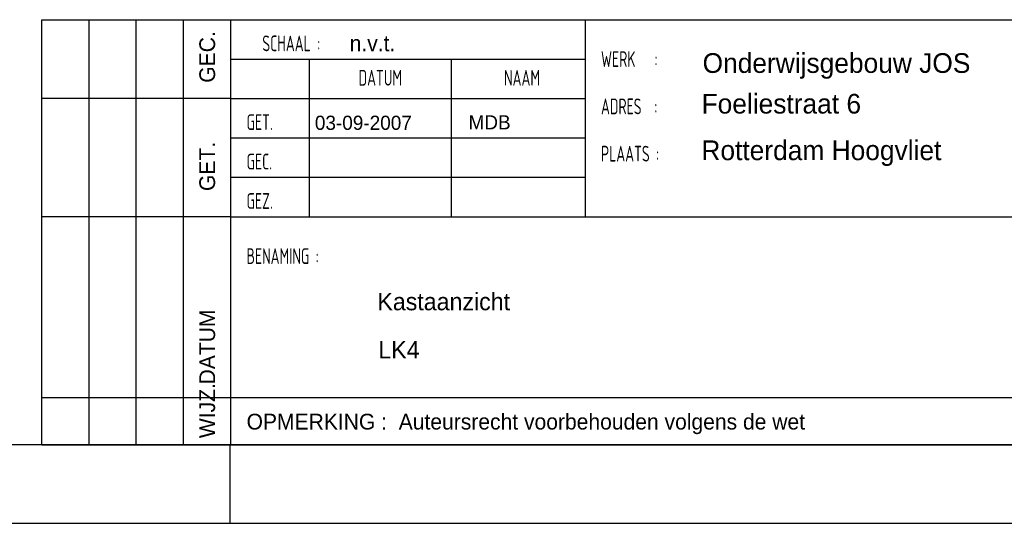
# Model space of a CAD drawing. Extents: x 0 to 86214, y 0 to 29700.
# Tile 24 of 42: x 62543 to 75045, y 0 to 6390. Entities that reach past the tile are written whole.
import ezdxf
from ezdxf.enums import TextEntityAlignment as Align

# ---------------------------------------------------------------- set-up
doc = ezdxf.new("R2010")
doc.units = 0
doc.header["$LTSCALE"] = 100
for name, color, linetype in [('00att025', 2, 'Continuous'), ('00att035', 3, 'Continuous'), ('00att050', 4, 'Continuous'), ('00kad025', 2, 'Continuous'), ('00kad070', 5, 'Continuous'), ('BL$2----', 7, 'Continuous'), ('BL$4----', 7, 'Continuous')]:
    doc.layers.add(name, color=color, linetype=linetype)
doc.styles.add('BURO-018', font='BUROFONT.shx', dxfattribs={"height": 180})
doc.styles.add('BURO-025', font='BUROFONT.shx', dxfattribs={"height": 250})
doc.styles.add('BURO-050', font='BUROFONT.shx', dxfattribs={"height": 500})
doc.styles.add('STYLE2', font='isocp2.shx', dxfattribs={"width": 0.7})

# ---------------------------------------------------------------- blocks, each defined once
blk = doc.blocks.new('A3-HOR')
at = {"layer": '00kad025', "linetype": 'Continuous'}
for p, q in [((210, 0), (210, 10)), ((0, 0), (420, 0))]:
    blk.add_line(p, q, dxfattribs=at)
at = {"layer": '00kad070', "linetype": 'Continuous'}
blk.add_line((10, 10), (410, 10), dxfattribs=at)
blk = doc.blocks.new('STEMPEL GEERDIJK-NIEUW')
at = {"ltscale": 0.5}
for p, q in [((-233.9, 63.9), (-206.9, 63.9)), ((-233.9, 9.9), (-233.9, 63.9)), ((-227.9, 9.9), (-227.9, 63.9)), ((-221.9, 9.9), (-221.9, 63.9)), ((-215.9, 9.9), (-215.9, 63.9)), ((-209.9, 58.9), (-164.9, 58.9)), ((-199.9, 38.9), (-199.9, 58.9)), ((-181.9, 38.9), (-181.9, 58.9)), ((-209.9, 53.9), (-233.9, 53.9)), ((-209.9, 53.9), (-164.9, 53.9)), ((-209.9, 48.9), (-164.9, 48.9)), ((-209.9, 43.9), (-164.9, 43.9)), ((-209.9, 38.9), (-233.9, 38.9)), ((-84.9, 15.9), (-233.9, 15.9)), ((-209.9, 9.9), (-233.9, 9.9))]:
    blk.add_line(p, q, dxfattribs=at)
at = {"color": 5, "ltscale": 0.5}
for p, q in [((-209.9, 9.9), (-209.9, 63.9)), ((-209.9, 63.9), (-9.9, 63.9)), ((-164.9, 63.9), (-164.9, 38.9)), ((-209.9, 38.9), (-9.9, 38.9)), ((-9.9, 9.9), (-209.9, 9.9))]:
    blk.add_line(p, q, dxfattribs=at)
at = {"color": 1, "ltscale": 0.5, "style": 'BURO-018'}
for s, p in [('GEC.', (-211.9, 55.9)), ('GET.', (-211.9, 42.16)), ('DATUM', (-211.9, 17.62)), ('WIJZ.', (-211.9, 10.8))]:
    blk.add_text(s, height=2, rotation=90, dxfattribs=at).set_placement(p)
at = {"ltscale": 0.5, "style": 'STYLE2', "width": 0.7}
for s, p in [('SCHAAL :', (-205.9, 59.9)), ('WERK   :', (-162.9, 57.9)), ('ADRES  :', (-162.9, 51.9)), ('GET.', (-207.9, 49.9)), ('PLAATS :', (-162.9, 45.9)), ('GEC.', (-207.9, 44.9)), ('GEZ.', (-207.9, 39.9)), ('BENAMING :', (-207.9, 32.9))]:
    blk.add_text(s, height=2, dxfattribs=at).set_placement(p)
for s, p in [('DATUM', (-190.92, 56.53)), ('NAAM', (-172.92, 56.53))]:
    blk.add_text(s, height=2, dxfattribs=at).set_placement(p, align=Align.MIDDLE)
at = {"color": 1, "ltscale": 0.5, "style": 'BURO-018'}
blk.add_text('OPMERKING :  Auteursrecht voorbehouden volgens de wet', height=2, dxfattribs=at).set_placement((-207.9, 11.9))
for tag, p in [('DIVERSEN', (-68.9, 28.9)), ('AANTALBLAD', (-22.9, 28.9))]:
    blk.add_attdef(tag, p, '', height=2, dxfattribs=at)
at = {"layer": '00att025', "color": 1, "linetype": 'Continuous', "style": 'BURO-018'}
for tag, p in [('WZ_GOEDC', (-230.84, 55.44)), ('WZ_GOEDB', (-225.31, 55.03)), ('WZ_GOEDA', (-218.86, 55.44)), ('WZ_INITSC', (-230.84, 40.33)), ('WZ_INITSB', (-224.74, 40.33)), ('WZ_INITSA', (-218.86, 40.33)), ('WZ_DATUMC', (-230.84, 17.77)), ('WZ_DATUMB', (-224.74, 17.77)), ('WZ_DATUMA', (-218.86, 17.77)), ('WZ_CODEC', (-230.84, 10.75)), ('WZ_CODEB', (-224.74, 10.75)), ('WZ_CODEA', (-218.86, 10.75))]:
    blk.add_attdef(tag, text='', height=1.8, rotation=90, dxfattribs=at).set_placement(p, align=Align.MIDDLE_LEFT)
at = {"layer": '00att025', "color": 1, "linetype": 'Continuous'}
for tag, p, height, style in [('TKSCHAAL', (-194.8, 59.9), 2, 'BURO-018'), ('PRDATUM', (-199.22, 49.92), 1.8, 'BURO-018'), ('PRPRLEID', (-179.44, 45.41), 1.8, 'BURO-018'), ('PROPDRGVR1', (-191.43, 32.85), 2.2, 'BURO-025'), ('TK1OMSCHR', (-191.29, 27.03), 2.2, 'BURO-025'), ('TK2OMSCHR', (-191.17, 20.92), 2.2, 'BURO-025'), ('TKFILE', (-63.11, 11.29), 2, 'BURO-018')]:
    blk.add_attdef(tag, p, '', height=height, dxfattribs=dict(at, style=style))
at = {"layer": '00att025', "color": 2, "linetype": 'Continuous'}
for tag, p, height, style in [('PRVRIJ5', (-150.13, 51.99), 2.5, 'BURO-025'), ('PRVRIJ6', (-150.14, 46.08), 2.5, 'BURO-025'), ('PRNUMMER', (-70.45, 33.85), 3.5, 'BURO-050'), ('TKFORMAAT', (-82.53, 17.51), 4, 'BURO-025')]:
    blk.add_attdef(tag, p, '', height=height, dxfattribs=dict(at, style=style))
at = {"layer": '00att025', "color": 1, "linetype": 'Continuous', "style": 'BURO-018'}
blk.add_attdef('TKINIT', text='', height=1.8, dxfattribs=at).set_placement((-179.71, 50.88), align=Align.MIDDLE_LEFT)
at = {"layer": '00att025', "color": 3, "linetype": 'Continuous', "ltscale": 25, "style": 'BURO-025'}
blk.add_attdef('TKFASE', text='', height=4, dxfattribs=at).set_placement((-71.4, 19.48), align=Align.MIDDLE_LEFT)
at = {"layer": '00att035', "color": 2, "linetype": 'Continuous', "style": 'BURO-025'}
blk.add_attdef('PROMSCHR', (-150, 57.15), '', height=2.5, dxfattribs=at)
at = {"layer": '00att050', "color": 2, "linetype": 'Continuous', "style": 'BURO-025'}
blk.add_attdef('TKTEKNR', text='', height=4, dxfattribs=at).set_placement((-19.64, 19.6), align=Align.MIDDLE_LEFT)

msp = doc.modelspace()

# ---------------------------------------------------------------- block references
at = {"layer": 'BL$2----', "xscale": 100, "yscale": 100}
msp.add_blockref('A3-HOR', (44214, 0), dxfattribs=at)
at = {"layer": 'BL$4----'}
ref = msp.add_blockref('STEMPEL GEERDIJK-NIEUW', (86214, 0), dxfattribs=dict(at, xscale=100, yscale=100))
ref.add_attrib('PROMSCHR', 'Onderwijsgebouw JOS', (71214, 5715), dxfattribs={"layer": '00att035', "color": 2, "linetype": 'Continuous', "height": 250, "style": 'BURO-025'})
ref.add_attrib('TK2OMSCHR', 'LK4', (67097, 2092), dxfattribs={"layer": '00att025', "color": 1, "linetype": 'Continuous', "height": 220, "style": 'BURO-025'})
ref.add_attrib('TK1OMSCHR', 'Kastaanzicht', (67085, 2703), dxfattribs={"layer": '00att025', "color": 1, "linetype": 'Continuous', "height": 220, "style": 'BURO-025'})
ref.add_attrib('PRVRIJ5', 'Foeliestraat 6', (71201, 5199), dxfattribs={"layer": '00att025', "color": 2, "linetype": 'Continuous', "height": 250, "style": 'BURO-025'})
ref.add_attrib('PRVRIJ6', 'Rotterdam Hoogvliet', (71199, 4608), dxfattribs={"layer": '00att025', "color": 2, "linetype": 'Continuous', "height": 250, "style": 'BURO-025'})
ref.add_attrib('PRDATUM', '03-09-2007', (66291, 4992), dxfattribs={"layer": '00att025', "color": 1, "linetype": 'Continuous', "height": 180, "style": 'BURO-018'})
ref.add_attrib('TKSCHAAL', 'n.v.t.', (66733, 5990), dxfattribs={"layer": '00att025', "color": 1, "linetype": 'Continuous', "height": 200, "style": 'BURO-018'})
ref.add_attrib('TKINIT', 'MDB', dxfattribs={"layer": '00att025', "color": 1, "linetype": 'Continuous', "height": 180, "style": 'BURO-018'}).set_placement((68242, 5088), align=Align.MIDDLE_LEFT)

doc.saveas('drawing.dxf')
